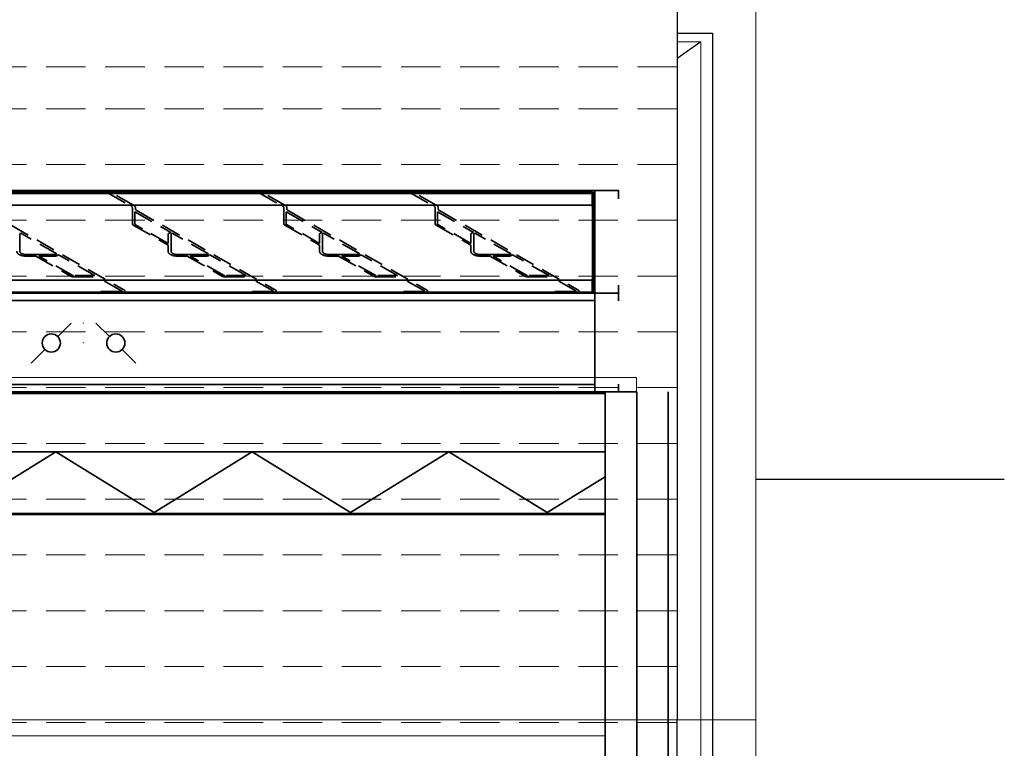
# Model space of a CAD drawing. Header units: millimetres. Extents: x 42175 to 97175, y 10092 to 468192.
# Tile 111 of 235: x 62626 to 63875, y 25956 to 26879. Entities that reach past the tile are written whole.
import ezdxf

# ---------------------------------------------------------------- set-up
doc = ezdxf.new("R2010")
doc.units = ezdxf.units.MM
doc.header["$XCLIPFRAME"] = 2
for name, pattern in [('DASHED', [0.75, 0.5, -0.25]), ('Dashed2cust', [50, 25, -25]), ('HIDDEN', [0.375, 0.25, -0.125])]:
    doc.linetypes.add(name, pattern=pattern)
for name, color, linetype in [('10_ALL_FEATURES', 8, 'Continuous'), ('czarna_kolka', 8, 'Continuous'), ('DEFAULT_2', 8, 'Continuous'), ('FLUID-Wy2', 8, 'Continuous'), ('FLUID-Wy2-150-ARRGR', 8, 'Continuous'), ('FLUID-Wy2-INS', 8, 'Continuous'), ('kontury', 8, 'Continuous')]:
    doc.layers.add(name, color=color, linetype=linetype)
picture_1 = doc.add_image_def('image1.bmp', size_in_pixel=(951, 911))

msp = doc.modelspace()

# ---------------------------------------------------------------- linework, layer by layer
at = {"color": 8, "linetype": 'Continuous', "lineweight": 35, "ltscale": 100}
for p, q in [((61567.6, 26660.8), (63352.9, 26660.8)), ((61567.6, 26660.8), (63352.9, 26660.8)), ((61568.4, 26659.2), (63352.1, 26659.2)), ((61568.4, 26659.2), (63352.1, 26659.2)), ((62734.3, 26660.8), (62725.6, 26660.8)), ((62734.3, 26660.8), (62725.6, 26660.8)), ((62742, 26660.8), (62741.3, 26661.2)), ((62742, 26660.8), (62741.3, 26661.2)), ((62742, 26660.8), (62741.3, 26661.2)), ((62742, 26660.8), (62741.3, 26661.2)), ((62926.2, 26660.8), (62917.6, 26660.8)), ((62926.2, 26660.8), (62917.6, 26660.8)), ((62934, 26660.8), (62933.2, 26661.2)), ((62934, 26660.8), (62933.2, 26661.2)), ((62934, 26660.8), (62933.2, 26661.2)), ((62934, 26660.8), (62933.2, 26661.2)), ((63118.2, 26660.8), (63109.5, 26660.8)), ((63118.2, 26660.8), (63109.5, 26660.8)), ((63125.9, 26660.8), (63125.2, 26661.2)), ((63125.9, 26660.8), (63125.2, 26661.2)), ((63125.9, 26660.8), (63125.2, 26661.2)), ((63125.9, 26660.8), (63125.2, 26661.2)), ((63352.1, 26660.8), (63352.1, 26644.4)), ((63352.1, 26660.8), (63352.1, 26644.4)), ((63352.9, 26659.7), (63352.1, 26659.7)), ((63352.9, 26659.7), (63352.1, 26659.7)), ((63352.9, 26660.8), (63352.9, 26659.7)), ((63352.9, 26660.8), (63352.9, 26659.7)), ((63353.8, 26659.2), (63353.8, 26644.4)), ((63353.8, 26659.2), (63353.8, 26644.4)), ((63355.8, 26658.8), (63353.8, 26658.8)), ((63355.8, 26658.8), (63353.8, 26658.8)), ((63355.8, 26534.3), (63355.8, 26659.2)), ((63355.8, 26534.3), (63355.8, 26659.2)), ((61568.4, 26644.4), (63352.1, 26644.4)), ((61568.4, 26644.4), (63352.1, 26644.4)), ((63352.1, 26644.4), (63352.1, 26642.8)), ((63352.1, 26644.4), (63352.1, 26642.8)), ((63355.8, 26642.8), (63352.1, 26642.8)), ((63355.8, 26642.8), (63352.1, 26642.8)), ((63352.9, 26624.4), (63352.9, 26642.8)), ((63352.9, 26624.4), (63352.9, 26642.8)), ((63355.8, 26644.4), (63353.8, 26644.4)), ((63355.8, 26644.4), (63353.8, 26644.4)), ((63353.8, 26642.8), (63353.8, 26550.7)), ((63353.8, 26642.8), (63353.8, 26550.7)), ((63352.9, 26573.2), (63352.9, 26620.6)), ((63352.9, 26573.2), (63352.9, 26620.6)), ((62668.3, 26581.9), (62636.2, 26581.9)), ((62668.3, 26581.9), (62636.2, 26581.9)), ((62860.3, 26581.9), (62828.1, 26581.9)), ((62860.3, 26581.9), (62828.1, 26581.9)), ((63052.2, 26581.9), (63020.1, 26581.9)), ((63052.2, 26581.9), (63020.1, 26581.9)), ((63244.2, 26581.9), (63212, 26581.9)), ((63244.2, 26581.9), (63212, 26581.9)), ((63352.9, 26550.7), (63352.9, 26569.4)), ((63352.9, 26550.7), (63352.9, 26569.4)), ((61568.4, 26549.2), (63352.1, 26549.2)), ((61568.4, 26549.2), (63352.1, 26549.2)), ((63355.8, 26550.7), (63352.1, 26550.7)), ((63352.1, 26549.2), (63352.1, 26550.7)), ((63355.8, 26550.7), (63352.1, 26550.7)), ((63352.1, 26549.2), (63352.1, 26550.7)), ((63352.1, 26549.2), (63352.1, 26532.9)), ((63352.1, 26549.2), (63352.1, 26532.9)), ((63355.8, 26549.2), (63353.8, 26549.2)), ((63353.8, 26549.2), (63353.8, 26534.3)), ((63355.8, 26549.2), (63353.8, 26549.2)), ((63353.8, 26549.2), (63353.8, 26534.3)), ((61568.4, 26534.3), (63352.1, 26534.3)), ((61568.4, 26534.3), (63352.1, 26534.3)), ((63352.9, 26533.8), (63352.1, 26533.8)), ((63352.9, 26533.8), (63352.1, 26533.8)), ((63352.9, 26532.8), (63352.9, 26533.8)), ((63352.9, 26532.8), (63352.9, 26533.8)), ((63355.8, 26534.8), (63353.8, 26534.8)), ((63355.8, 26534.8), (63353.8, 26534.8)), ((61564.8, 26523.4), (63355.8, 26523.4)), ((61564.8, 26523.4), (63355.8, 26523.4)), ((63330.8, 26532.8), (63305.8, 26532.8)), ((63330.8, 26532.8), (63305.8, 26532.8)), ((63355.8, 26532.8), (63355.8, 26407.8)), ((63355.8, 26532.8), (63355.8, 26407.8)), ((61564.8, 26417.2), (63355.8, 26417.2)), ((61564.8, 26417.2), (63355.8, 26417.2)), ((61551.8, 26407.8), (63368.8, 26407.8)), ((61551.8, 26407.8), (63368.8, 26407.8)), ((61551.8, 26405.8), (63368.8, 26405.8)), ((61551.8, 26405.8), (63368.8, 26405.8)), ((63355.8, 26407.8), (63355.8, 26405.8)), ((63355.8, 26407.8), (63355.8, 26405.8)), ((63368.8, 26407.8), (63408.8, 26407.8)), ((63368.8, 26407.8), (63408.8, 26407.8)), ((63368.8, 26405.8), (63368.8, 25326.8)), ((63368.8, 26405.8), (63368.8, 25330.8)), ((63408.8, 26407.8), (63408.8, 25328.8)), ((63408.8, 26407.8), (63408.8, 25328.8))]:
    msp.add_line(p, q, dxfattribs=at)
at = {"color": 8, "linetype": 'Dashed2cust', "lineweight": 35, "ltscale": 100}
for q in [(63448.8, 24439.8), (63448.8, 25328.8)]:
    msp.add_line((63448.8, 26407.8), q, dxfattribs=at)
at = {"color": 8, "linetype": 'Continuous', "lineweight": 35, "ltscale": 100, "flags": 128}
for points in [[(61534.8, 26652.6), (61534.8, 26662.8), (63385.8, 26662.8), (63385.8, 26652.6)], [(61534.8, 26652.6), (61534.8, 26662.8), (63385.8, 26662.8), (63385.8, 26652.6)], [(61534.8, 26543), (61534.8, 26532.8), (63385.8, 26532.8), (63385.8, 26543)], [(61534.8, 26543), (61534.8, 26532.8), (63385.8, 26532.8), (63385.8, 26543)], [(61534.8, 26523), (61534.8, 26532.8), (63385.8, 26532.8), (63385.8, 26523)], [(61534.8, 26523), (61534.8, 26532.8), (63385.8, 26532.8), (63385.8, 26523)], [(61534.8, 26417.6), (61534.8, 26407.8), (63385.8, 26407.8), (63385.8, 26417.6)], [(61534.8, 26417.6), (61534.8, 26407.8), (63385.8, 26407.8), (63385.8, 26417.6)]]:
    msp.add_lwpolyline(points, dxfattribs=at)
for points in [[(61564.8, 26662.8), (61564.8, 26532.8), (63355.8, 26532.8), (63355.8, 26662.8)], [(61564.8, 26662.8), (61564.8, 26532.8), (63355.8, 26532.8), (63355.8, 26662.8)], [(61511.8, 26407.8), (63368.8, 26407.8), (63368.8, 24439.8), (61511.8, 24439.8)]]:
    msp.add_lwpolyline(points, close=True, dxfattribs=at)
at = {"color": 8, "linetype": 'Continuous', "lineweight": 35, "ltscale": 100}
for centre, radius in [((62707.2, 26495.1), 0.0277), ((62707.2, 26495.1), 0.0277), ((62707.2, 26470.1), 0.00994), ((62707.2, 26470.1), 0.00994)]:
    msp.add_circle(centre, radius, dxfattribs=at)
for centre, major_axis, start_param, end_param in [((62734.3, 26657.7), (9.6, 0), 0.750492, 1.570796), ((62734.3, 26657.7), (9.6, 0), 0.750492, 1.570796), ((62734.3, 26657.7), (9.6, 0), 0.750492, 1.570796), ((62734.3, 26657.7), (9.6, 0), 0.750492, 1.570796), ((62926.2, 26657.7), (9.6, 0), 0.750492, 1.570796), ((62926.2, 26657.7), (9.6, 0), 0.750492, 1.570796), ((62926.2, 26657.7), (9.6, 0), 0.750492, 1.570796), ((62926.2, 26657.7), (9.6, 0), 0.750492, 1.570796), ((63118.2, 26657.7), (9.6, 0), 0.750492, 1.570796), ((63118.2, 26657.7), (9.6, 0), 0.750492, 1.570796), ((63118.2, 26657.7), (9.6, 0), 0.750492, 1.570796), ((63118.2, 26657.7), (9.6, 0), 0.750492, 1.570796), ((63352.9, 26659.2), (2.88, 0), 0, 1.570796), ((63352.9, 26659.2), (2.88, 0), 0, 1.570796), ((63352.9, 26659.2), (0.96, 0), 0, 1.570796), ((63352.9, 26659.2), (0.96, 0), 0, 1.570796), ((63352.9, 26534.3), (0.96, 0), 4.712389, 6.283185), ((63352.9, 26534.3), (0.96, 0), 4.712389, 6.283185), ((63352.9, 26534.3), (2.88, 0), 4.871666, 6.283185), ((63352.9, 26534.3), (2.88, 0), 4.871666, 6.283185)]:
    msp.add_ellipse(centre, major_axis=major_axis, ratio=0.533244, start_param=start_param, end_param=end_param, dxfattribs=at)
at = {"layer": '10_ALL_FEATURES', "color": 8, "linetype": 'Continuous', "lineweight": 35, "ltscale": 100}
for p, q in [((62724.7, 26662.3), (62724.7, 26661.3)), ((62724.7, 26662.3), (62724.7, 26661.3)), ((62724.7, 26662.3), (62724.7, 26661.3)), ((62724.7, 26662.3), (62724.7, 26661.3)), ((62734.3, 26662.8), (62725.6, 26662.8)), ((62734.3, 26662.8), (62725.6, 26662.8)), ((62734.3, 26662.8), (62725.6, 26662.8)), ((62734.3, 26662.8), (62725.6, 26662.8)), ((62916.6, 26662.3), (62916.6, 26661.3)), ((62916.6, 26662.3), (62916.6, 26661.3)), ((62916.6, 26662.3), (62916.6, 26661.3)), ((62916.6, 26662.3), (62916.6, 26661.3)), ((62926.2, 26662.8), (62917.6, 26662.8)), ((62926.2, 26662.8), (62917.6, 26662.8)), ((62926.2, 26662.8), (62917.6, 26662.8)), ((62926.2, 26662.8), (62917.6, 26662.8)), ((63108.6, 26662.3), (63108.6, 26661.3)), ((63108.6, 26662.3), (63108.6, 26661.3)), ((63108.6, 26662.3), (63108.6, 26661.3)), ((63108.6, 26662.3), (63108.6, 26661.3)), ((63118.2, 26662.8), (63109.5, 26662.8)), ((63118.2, 26662.8), (63109.5, 26662.8)), ((63118.2, 26662.8), (63109.5, 26662.8)), ((63118.2, 26662.8), (63109.5, 26662.8))]:
    msp.add_line(p, q, dxfattribs=at)
at = {"layer": '10_ALL_FEATURES', "color": 8, "linetype": 'HIDDEN', "lineweight": 35, "ltscale": 100}
for p, q in [((62725.6, 26660.8), (62734.3, 26660.8)), ((62725.6, 26660.8), (62734.3, 26660.8)), ((62917.6, 26660.8), (62926.2, 26660.8)), ((62917.6, 26660.8), (62926.2, 26660.8)), ((63109.5, 26660.8), (63118.2, 26660.8)), ((63109.5, 26660.8), (63118.2, 26660.8)), ((62729, 26534.3), (62729, 26533.3)), ((62729, 26534.3), (62729, 26533.3)), ((62729, 26534.3), (62729, 26533.3)), ((62729, 26534.3), (62729, 26533.3)), ((62754.9, 26534.8), (62729.9, 26534.8)), ((62754.9, 26534.8), (62729.9, 26534.8)), ((62754.9, 26534.8), (62729.9, 26534.8)), ((62754.9, 26534.8), (62729.9, 26534.8)), ((62920.9, 26534.3), (62920.9, 26533.3)), ((62920.9, 26534.3), (62920.9, 26533.3)), ((62920.9, 26534.3), (62920.9, 26533.3)), ((62920.9, 26534.3), (62920.9, 26533.3)), ((62946.9, 26534.8), (62921.9, 26534.8)), ((62946.9, 26534.8), (62921.9, 26534.8)), ((62946.9, 26534.8), (62921.9, 26534.8)), ((62946.9, 26534.8), (62921.9, 26534.8)), ((63112.9, 26534.3), (63112.9, 26533.3)), ((63112.9, 26534.3), (63112.9, 26533.3)), ((63112.9, 26534.3), (63112.9, 26533.3)), ((63112.9, 26534.3), (63112.9, 26533.3)), ((63138.8, 26534.8), (63113.9, 26534.8)), ((63138.8, 26534.8), (63113.9, 26534.8)), ((63138.8, 26534.8), (63113.9, 26534.8)), ((63138.8, 26534.8), (63113.9, 26534.8)), ((63304.9, 26534.3), (63304.9, 26533.3)), ((63304.9, 26534.3), (63304.9, 26533.3)), ((63304.9, 26534.3), (63304.9, 26533.3)), ((63304.9, 26534.3), (63304.9, 26533.3)), ((63330.8, 26534.8), (63305.8, 26534.8)), ((63330.8, 26534.8), (63305.8, 26534.8)), ((63330.8, 26534.8), (63305.8, 26534.8)), ((63330.8, 26534.8), (63305.8, 26534.8)), ((63305.8, 26532.8), (63330.8, 26532.8)), ((63305.8, 26532.8), (63330.8, 26532.8))]:
    msp.add_line(p, q, dxfattribs=at)
at = {"layer": '10_ALL_FEATURES', "color": 8, "linetype": 'Continuous', "lineweight": 35, "ltscale": 100}
for centre, start_param, end_param in [((62725.6, 26662.3), 1.570796, 3.141593), ((62725.6, 26662.3), 1.570796, 3.141593), ((62725.6, 26662.3), 1.570796, 3.141593), ((62725.6, 26662.3), 1.570796, 3.141593), ((62725.6, 26661.3), 3.141593, 4.712389), ((62725.6, 26661.3), 3.141593, 4.712389), ((62725.6, 26661.3), 3.141593, 4.712389), ((62725.6, 26661.3), 3.141593, 4.712389), ((62917.6, 26662.3), 1.570796, 3.141593), ((62917.6, 26662.3), 1.570796, 3.141593), ((62917.6, 26662.3), 1.570796, 3.141593), ((62917.6, 26662.3), 1.570796, 3.141593), ((62917.6, 26661.3), 3.141593, 4.712389), ((62917.6, 26661.3), 3.141593, 4.712389), ((62917.6, 26661.3), 3.141593, 4.712389), ((62917.6, 26661.3), 3.141593, 4.712389), ((63109.5, 26662.3), 1.570796, 3.141593), ((63109.5, 26662.3), 1.570796, 3.141593), ((63109.5, 26662.3), 1.570796, 3.141593), ((63109.5, 26662.3), 1.570796, 3.141593), ((63109.5, 26661.3), 3.141593, 4.712389), ((63109.5, 26661.3), 3.141593, 4.712389), ((63109.5, 26661.3), 3.141593, 4.712389), ((63109.5, 26661.3), 3.141593, 4.712389)]:
    msp.add_ellipse(centre, major_axis=(0.96, 0), ratio=0.533244, start_param=start_param, end_param=end_param, dxfattribs=at)
at = {"layer": '10_ALL_FEATURES', "color": 8, "linetype": 'HIDDEN', "lineweight": 35, "ltscale": 100}
for centre, major_axis, start_param, end_param in [((62634.1, 26586), (11.5, 0), 3.141593, 4.712389), ((62634.1, 26586), (11.5, 0), 3.141593, 4.712389), ((62826, 26586), (11.5, 0), 3.141593, 4.712389), ((62826, 26586), (11.5, 0), 3.141593, 4.712389), ((63018, 26586), (11.5, 0), 3.141593, 4.712389), ((63018, 26586), (11.5, 0), 3.141593, 4.712389), ((63209.9, 26586), (11.5, 0), 3.141593, 4.712389), ((63209.9, 26586), (11.5, 0), 3.141593, 4.712389), ((62729.9, 26534.3), (0.96, 0), 1.570796, 3.141593), ((62729.9, 26534.3), (0.96, 0), 1.570796, 3.141593), ((62729.9, 26534.3), (0.96, 0), 1.570796, 3.141593), ((62729.9, 26534.3), (0.96, 0), 1.570796, 3.141593), ((62921.9, 26534.3), (0.96, 0), 1.570796, 3.141593), ((62921.9, 26534.3), (0.96, 0), 1.570796, 3.141593), ((62921.9, 26534.3), (0.96, 0), 1.570796, 3.141593), ((62921.9, 26534.3), (0.96, 0), 1.570796, 3.141593), ((63113.9, 26534.3), (0.96, 0), 1.570796, 3.141593), ((63113.9, 26534.3), (0.96, 0), 1.570796, 3.141593), ((63113.9, 26534.3), (0.96, 0), 1.570796, 3.141593), ((63113.9, 26534.3), (0.96, 0), 1.570796, 3.141593), ((63305.8, 26534.3), (0.96, 0), 1.570796, 3.141593), ((63305.8, 26534.3), (0.96, 0), 1.570796, 3.141593), ((63305.8, 26534.3), (0.96, 0), 1.570796, 3.141593), ((63305.8, 26534.3), (0.96, 0), 1.570796, 3.141593), ((62729.9, 26533.3), (0.96, 0), 3.141593, 4.712389), ((62729.9, 26533.3), (0.96, 0), 3.141593, 4.712389), ((62729.9, 26533.3), (0.96, 0), 3.141593, 4.712389), ((62729.9, 26533.3), (0.96, 0), 3.141593, 4.712389), ((62921.9, 26533.3), (0.96, 0), 3.141593, 4.712389), ((62921.9, 26533.3), (0.96, 0), 3.141593, 4.712389), ((62921.9, 26533.3), (0.96, 0), 3.141593, 4.712389), ((62921.9, 26533.3), (0.96, 0), 3.141593, 4.712389), ((63113.9, 26533.3), (0.96, 0), 3.141593, 4.712389), ((63113.9, 26533.3), (0.96, 0), 3.141593, 4.712389), ((63113.9, 26533.3), (0.96, 0), 3.141593, 4.712389), ((63113.9, 26533.3), (0.96, 0), 3.141593, 4.712389), ((63305.8, 26533.3), (0.96, 0), 3.141593, 4.712389), ((63305.8, 26533.3), (0.96, 0), 3.141593, 4.712389), ((63305.8, 26533.3), (0.96, 0), 3.141593, 4.712389), ((63305.8, 26533.3), (0.96, 0), 3.141593, 4.712389)]:
    msp.add_ellipse(centre, major_axis=major_axis, ratio=0.533244, start_param=start_param, end_param=end_param, dxfattribs=at)
at = {"layer": 'czarna_kolka', "color": 8, "linetype": 'Continuous', "lineweight": 35, "ltscale": 100}
for p, q in [((62674.5, 26477.8), (62691.8, 26495)), ((62674.5, 26477.8), (62691.8, 26495)), ((62722.8, 26495), (62740.1, 26477.8)), ((62722.8, 26495), (62740.1, 26477.8)), ((62641, 26444.3), (62658.3, 26461.5)), ((62641, 26444.3), (62658.3, 26461.5)), ((62756.3, 26461.5), (62773.6, 26444.3)), ((62756.3, 26461.5), (62773.6, 26444.3))]:
    msp.add_line(p, q, dxfattribs=at)
for centre in [(62666.4, 26469.7), (62666.4, 26469.7), (62748.2, 26469.7), (62748.2, 26469.7)]:
    msp.add_circle(centre, 11.5, dxfattribs=at)
at = {"layer": 'DEFAULT_2', "color": 8, "linetype": 'HIDDEN', "lineweight": 35, "ltscale": 100}
for p, q in [((61568.4, 26659.7), (63352.1, 26659.7)), ((61568.4, 26659.7), (63352.1, 26659.7)), ((62706.9, 26659.7), (62706.9, 26660.8)), ((62706.9, 26659.7), (62706.9, 26660.8)), ((62731.9, 26660.8), (62731.9, 26659.7)), ((62731.9, 26660.8), (62731.9, 26659.7)), ((62738.5, 26659.8), (62767.8, 26643)), ((62738.5, 26659.8), (62767.8, 26643)), ((62770.6, 26644.4), (62742, 26660.8)), ((62770.6, 26644.4), (62742, 26660.8)), ((62930.4, 26659.8), (62959.8, 26643)), ((62930.4, 26659.8), (62959.8, 26643)), ((62962.6, 26644.4), (62934, 26660.8)), ((62962.6, 26644.4), (62934, 26660.8)), ((63122.4, 26659.8), (63151.8, 26643)), ((63122.4, 26659.8), (63151.8, 26643)), ((63154.6, 26644.4), (63125.9, 26660.8)), ((63154.6, 26644.4), (63125.9, 26660.8)), ((63225.2, 26659.7), (63225.2, 26660.8)), ((63225.2, 26659.7), (63225.2, 26660.8)), ((63250.2, 26660.8), (63250.2, 26659.7)), ((63250.2, 26660.8), (63250.2, 26659.7)), ((62582.8, 26637.5), (62758.4, 26537.1)), ((62582.8, 26637.5), (62758.4, 26537.1)), ((62769.4, 26620.4), (62769.4, 26640.9)), ((62769.4, 26620.4), (62769.4, 26640.9)), ((62772.3, 26620.4), (62772.3, 26636)), ((62772.3, 26636), (62817.8, 26609.9)), ((62772.3, 26620.4), (62772.3, 26636)), ((62772.3, 26636), (62817.8, 26609.9)), ((62773.2, 26639.6), (62773.2, 26640.9)), ((62773.2, 26639.6), (62773.2, 26640.9)), ((62774.8, 26637.5), (62950.4, 26537.1)), ((62774.8, 26637.5), (62950.4, 26537.1)), ((62961.3, 26620.4), (62961.3, 26640.9)), ((62961.3, 26620.4), (62961.3, 26640.9)), ((62964.2, 26620.4), (62964.2, 26636)), ((62964.2, 26636), (63009.7, 26609.9)), ((62964.2, 26620.4), (62964.2, 26636)), ((62964.2, 26636), (63009.7, 26609.9)), ((62965.2, 26639.6), (62965.2, 26640.9)), ((62965.2, 26639.6), (62965.2, 26640.9)), ((62966.7, 26637.5), (63142.3, 26537.1)), ((62966.7, 26637.5), (63142.3, 26537.1)), ((63153.3, 26620.4), (63153.3, 26640.9)), ((63153.3, 26620.4), (63153.3, 26640.9)), ((63156.2, 26620.4), (63156.2, 26636)), ((63156.2, 26636), (63201.7, 26609.9)), ((63156.2, 26620.4), (63156.2, 26636)), ((63156.2, 26636), (63201.7, 26609.9)), ((63157.1, 26639.6), (63157.1, 26640.9)), ((63157.1, 26639.6), (63157.1, 26640.9)), ((63158.7, 26637.5), (63334.3, 26537.1)), ((63158.7, 26637.5), (63334.3, 26537.1)), ((63352.9, 26620.6), (63352.9, 26624.4)), ((63352.9, 26620.6), (63352.9, 26624.4)), ((62627.8, 26608.8), (62626.7, 26608.3)), ((62627.8, 26608.8), (62626.7, 26608.3)), ((62673.6, 26582.6), (62627.8, 26608.8)), ((62673.6, 26582.6), (62627.8, 26608.8)), ((62770.4, 26619), (62814.5, 26593.8)), ((62770.4, 26619), (62814.5, 26593.8)), ((62814.5, 26596), (62772.5, 26620)), ((62814.5, 26596), (62772.5, 26620)), ((62817.8, 26609.9), (62815.7, 26608.9)), ((62817.8, 26609.9), (62815.7, 26608.9)), ((62819.7, 26608.8), (62818.6, 26608.3)), ((62819.7, 26608.8), (62818.6, 26608.3)), ((62865.6, 26582.6), (62819.7, 26608.8)), ((62865.6, 26582.6), (62819.7, 26608.8)), ((62962.4, 26619), (63006.5, 26593.8)), ((62962.4, 26619), (63006.5, 26593.8)), ((63006.5, 26596), (62964.5, 26620)), ((63006.5, 26596), (62964.5, 26620)), ((63009.7, 26609.9), (63007.7, 26608.9)), ((63009.7, 26609.9), (63007.7, 26608.9)), ((63011.7, 26608.8), (63010.6, 26608.3)), ((63011.7, 26608.8), (63010.6, 26608.3)), ((63057.5, 26582.6), (63011.7, 26608.8)), ((63057.5, 26582.6), (63011.7, 26608.8)), ((63154.3, 26619), (63198.4, 26593.8)), ((63154.3, 26619), (63198.4, 26593.8)), ((63198.4, 26596), (63156.4, 26620)), ((63198.4, 26596), (63156.4, 26620)), ((63201.7, 26609.9), (63199.6, 26608.9)), ((63201.7, 26609.9), (63199.6, 26608.9)), ((63203.7, 26608.8), (63202.6, 26608.3)), ((63203.7, 26608.8), (63202.6, 26608.3)), ((63249.5, 26582.6), (63203.7, 26608.8)), ((63249.5, 26582.6), (63203.7, 26608.8)), ((62626.4, 26607.9), (62626.4, 26586)), ((62626.4, 26607.9), (62626.4, 26586)), ((62814.5, 26607.4), (62814.5, 26596)), ((62814.5, 26607.4), (62814.5, 26596)), ((62818.3, 26607.9), (62818.3, 26586)), ((62818.3, 26607.9), (62818.3, 26586)), ((63006.5, 26607.4), (63006.5, 26596)), ((63006.5, 26607.4), (63006.5, 26596)), ((63010.3, 26607.9), (63010.3, 26586)), ((63010.3, 26607.9), (63010.3, 26586)), ((63198.4, 26607.4), (63198.4, 26596)), ((63198.4, 26607.4), (63198.4, 26596)), ((63202.3, 26607.9), (63202.3, 26586)), ((63202.3, 26607.9), (63202.3, 26586)), ((62814.5, 26593.8), (62814.5, 26586)), ((62814.5, 26593.8), (62814.5, 26586)), ((63006.5, 26593.8), (63006.5, 26586)), ((63006.5, 26593.8), (63006.5, 26586)), ((63198.4, 26593.8), (63198.4, 26586)), ((63198.4, 26593.8), (63198.4, 26586)), ((62634.1, 26581.9), (62636.2, 26581.9)), ((62634.1, 26581.9), (62636.2, 26581.9)), ((62634.1, 26579.9), (62646.8, 26579.9)), ((62634.1, 26579.9), (62646.8, 26579.9)), ((62646.8, 26579.9), (62691.7, 26554.2)), ((62646.8, 26579.9), (62691.7, 26554.2)), ((62650.8, 26579.9), (62670.9, 26579.9)), ((62693.9, 26555.3), (62650.8, 26579.9)), ((62650.8, 26579.9), (62670.9, 26579.9)), ((62693.9, 26555.3), (62650.8, 26579.9)), ((62668.3, 26581.9), (62671.9, 26581.9)), ((62668.3, 26581.9), (62671.9, 26581.9)), ((62672.5, 26582.1), (62673.6, 26582.6)), ((62672.5, 26582.1), (62673.6, 26582.6)), ((62673.5, 26580.4), (62675.6, 26581.5)), ((62673.5, 26580.4), (62675.6, 26581.5)), ((62721.7, 26555.1), (62675.6, 26581.5)), ((62721.7, 26555.1), (62675.6, 26581.5)), ((62826, 26581.9), (62828.1, 26581.9)), ((62826, 26581.9), (62828.1, 26581.9)), ((62826, 26579.9), (62838.8, 26579.9)), ((62826, 26579.9), (62838.8, 26579.9)), ((62838.8, 26579.9), (62883.7, 26554.2)), ((62838.8, 26579.9), (62883.7, 26554.2)), ((62842.7, 26579.9), (62862.8, 26579.9)), ((62885.8, 26555.3), (62842.7, 26579.9)), ((62842.7, 26579.9), (62862.8, 26579.9)), ((62885.8, 26555.3), (62842.7, 26579.9)), ((62860.3, 26581.9), (62863.8, 26581.9)), ((62860.3, 26581.9), (62863.8, 26581.9)), ((62864.5, 26582.1), (62865.6, 26582.6)), ((62864.5, 26582.1), (62865.6, 26582.6)), ((62865.4, 26580.4), (62867.5, 26581.5)), ((62865.4, 26580.4), (62867.5, 26581.5)), ((62913.7, 26555.1), (62867.5, 26581.5)), ((62913.7, 26555.1), (62867.5, 26581.5)), ((63018, 26581.9), (63020.1, 26581.9)), ((63018, 26581.9), (63020.1, 26581.9)), ((63018, 26579.9), (63030.8, 26579.9)), ((63018, 26579.9), (63030.8, 26579.9)), ((63030.8, 26579.9), (63075.7, 26554.2)), ((63030.8, 26579.9), (63075.7, 26554.2)), ((63034.7, 26579.9), (63054.8, 26579.9)), ((63077.8, 26555.3), (63034.7, 26579.9)), ((63034.7, 26579.9), (63054.8, 26579.9)), ((63077.8, 26555.3), (63034.7, 26579.9)), ((63052.2, 26581.9), (63055.8, 26581.9)), ((63052.2, 26581.9), (63055.8, 26581.9)), ((63056.5, 26582.1), (63057.5, 26582.6)), ((63056.5, 26582.1), (63057.5, 26582.6)), ((63057.4, 26580.4), (63059.5, 26581.5)), ((63057.4, 26580.4), (63059.5, 26581.5)), ((63105.6, 26555.1), (63059.5, 26581.5)), ((63105.6, 26555.1), (63059.5, 26581.5)), ((63209.9, 26581.9), (63212, 26581.9)), ((63209.9, 26581.9), (63212, 26581.9)), ((63209.9, 26579.9), (63222.7, 26579.9)), ((63209.9, 26579.9), (63222.7, 26579.9)), ((63222.7, 26579.9), (63267.6, 26554.2)), ((63222.7, 26579.9), (63267.6, 26554.2)), ((63226.7, 26579.9), (63246.7, 26579.9)), ((63269.7, 26555.3), (63226.7, 26579.9)), ((63226.7, 26579.9), (63246.7, 26579.9)), ((63269.7, 26555.3), (63226.7, 26579.9)), ((63244.2, 26581.9), (63247.8, 26581.9)), ((63244.2, 26581.9), (63247.8, 26581.9)), ((63248.4, 26582.1), (63249.5, 26582.6)), ((63248.4, 26582.1), (63249.5, 26582.6)), ((63249.4, 26580.4), (63251.4, 26581.5)), ((63249.4, 26580.4), (63251.4, 26581.5)), ((63297.6, 26555.1), (63251.4, 26581.5)), ((63297.6, 26555.1), (63251.4, 26581.5)), ((63352.9, 26569.4), (63352.9, 26573.2)), ((63352.9, 26569.4), (63352.9, 26573.2)), ((62721.7, 26555.1), (62694.6, 26555.1)), ((62721.7, 26555.1), (62694.6, 26555.1)), ((62694.6, 26553.6), (62724.4, 26553.6)), ((62694.6, 26553.6), (62724.4, 26553.6)), ((62755.6, 26535.7), (62724.4, 26553.6)), ((62755.6, 26535.7), (62724.4, 26553.6)), ((62913.7, 26555.1), (62886.5, 26555.1)), ((62913.7, 26555.1), (62886.5, 26555.1)), ((62886.5, 26553.6), (62916.3, 26553.6)), ((62886.5, 26553.6), (62916.3, 26553.6)), ((62947.6, 26535.7), (62916.3, 26553.6)), ((62947.6, 26535.7), (62916.3, 26553.6)), ((63105.6, 26555.1), (63078.5, 26555.1)), ((63105.6, 26555.1), (63078.5, 26555.1)), ((63078.5, 26553.6), (63108.3, 26553.6)), ((63078.5, 26553.6), (63108.3, 26553.6)), ((63139.5, 26535.7), (63108.3, 26553.6)), ((63139.5, 26535.7), (63108.3, 26553.6)), ((63297.6, 26555.1), (63270.4, 26555.1)), ((63297.6, 26555.1), (63270.4, 26555.1)), ((63270.4, 26553.6), (63300.3, 26553.6)), ((63270.4, 26553.6), (63300.3, 26553.6)), ((63331.5, 26535.7), (63300.3, 26553.6)), ((63331.5, 26535.7), (63300.3, 26553.6)), ((61568.4, 26533.8), (63352.1, 26533.8)), ((61568.4, 26533.8), (63352.1, 26533.8)), ((62690.6, 26532.8), (62690.6, 26533.8)), ((62690.6, 26532.8), (62690.6, 26533.8)), ((62702.1, 26532.8), (62702.1, 26533.8)), ((62702.1, 26532.8), (62702.1, 26533.8)), ((63208.9, 26532.8), (63208.9, 26533.8)), ((63208.9, 26532.8), (63208.9, 26533.8)), ((63220.4, 26532.8), (63220.4, 26533.8)), ((63220.4, 26532.8), (63220.4, 26533.8)), ((63352.1, 26532.9), (63352.1, 26532.8)), ((63352.1, 26532.9), (63352.1, 26532.8))]:
    msp.add_line(p, q, dxfattribs=at)
for centre, major_axis, start_param, end_param in [((62734.3, 26657.7), (5.76, 0), 0.750492, 1.570796), ((62734.3, 26657.7), (5.76, 0), 0.750492, 1.570796), ((62734.3, 26657.7), (5.76, 0), 0.750492, 1.570796), ((62734.3, 26657.7), (5.76, 0), 0.750492, 1.570796), ((62926.2, 26657.7), (5.76, 0), 0.750492, 1.570796), ((62926.2, 26657.7), (5.76, 0), 0.750492, 1.570796), ((62926.2, 26657.7), (5.76, 0), 0.750492, 1.570796), ((62926.2, 26657.7), (5.76, 0), 0.750492, 1.570796), ((63118.2, 26657.7), (5.76, 0), 0.750492, 1.570796), ((63118.2, 26657.7), (5.76, 0), 0.750492, 1.570796), ((63118.2, 26657.7), (5.76, 0), 0.750492, 1.570796), ((63118.2, 26657.7), (5.76, 0), 0.750492, 1.570796), ((62763.6, 26640.9), (5.76, 0), 0, 0.750492), ((62763.6, 26640.9), (5.76, 0), 0, 0.750492), ((62763.6, 26640.9), (9.6, 0), 0, 0.750492), ((62763.6, 26640.9), (9.6, 0), 0, 0.750492), ((62779, 26639.6), (5.76, 0), 3.141593, 3.892084), ((62779, 26639.6), (5.76, 0), 3.141593, 3.892084), ((62955.6, 26640.9), (5.76, 0), 0, 0.750492), ((62955.6, 26640.9), (5.76, 0), 0, 0.750492), ((62955.6, 26640.9), (9.6, 0), 0, 0.750492), ((62955.6, 26640.9), (9.6, 0), 0, 0.750492), ((62970.9, 26639.6), (5.76, 0), 3.141593, 3.892084), ((62970.9, 26639.6), (5.76, 0), 3.141593, 3.892084), ((63147.5, 26640.9), (5.76, 0), 0, 0.750492), ((63147.5, 26640.9), (5.76, 0), 0, 0.750492), ((63147.5, 26640.9), (9.6, 0), 0, 0.750492), ((63147.5, 26640.9), (9.6, 0), 0, 0.750492), ((63162.9, 26639.6), (5.76, 0), 3.141593, 3.892084), ((63162.9, 26639.6), (5.76, 0), 3.141593, 3.892084), ((62773.2, 26620.4), (3.84, 0), 3.141593, 3.892084), ((62773.2, 26620.4), (3.84, 0), 3.141593, 3.892084), ((62773.2, 26620.4), (0.96, 0), 3.141593, 3.892084), ((62773.2, 26620.4), (0.96, 0), 3.141593, 3.892084), ((62818.3, 26607.4), (3.84, 0), 2.321288, 3.141593), ((62818.3, 26607.4), (3.84, 0), 2.321288, 3.141593), ((62965.2, 26620.4), (3.84, 0), 3.141593, 3.892084), ((62965.2, 26620.4), (3.84, 0), 3.141593, 3.892084), ((62965.2, 26620.4), (0.96, 0), 3.141593, 3.892084), ((62965.2, 26620.4), (0.96, 0), 3.141593, 3.892084), ((63010.3, 26607.4), (3.84, 0), 2.321288, 3.141593), ((63010.3, 26607.4), (3.84, 0), 2.321288, 3.141593), ((63157.1, 26620.4), (3.84, 0), 3.141593, 3.892084), ((63157.1, 26620.4), (3.84, 0), 3.141593, 3.892084), ((63157.1, 26620.4), (0.96, 0), 3.141593, 3.892084), ((63157.1, 26620.4), (0.96, 0), 3.141593, 3.892084), ((63202.3, 26607.4), (3.84, 0), 2.321288, 3.141593), ((63202.3, 26607.4), (3.84, 0), 2.321288, 3.141593), ((62627.3, 26607.9), (0.96, 0), 2.321288, 3.141593), ((62627.3, 26607.9), (0.96, 0), 2.321288, 3.141593), ((62819.3, 26607.9), (0.96, 0), 2.321288, 3.141593), ((62819.3, 26607.9), (0.96, 0), 2.321288, 3.141593), ((63011.3, 26607.9), (0.96, 0), 2.321288, 3.141593), ((63011.3, 26607.9), (0.96, 0), 2.321288, 3.141593), ((63203.2, 26607.9), (0.96, 0), 2.321288, 3.141593), ((63203.2, 26607.9), (0.96, 0), 2.321288, 3.141593), ((62634.1, 26586), (7.68, 0), 3.141593, 4.712389), ((62634.1, 26586), (7.68, 0), 3.141593, 4.712389), ((62826, 26586), (7.68, 0), 3.141593, 4.712389), ((62826, 26586), (7.68, 0), 3.141593, 4.712389), ((63018, 26586), (7.68, 0), 3.141593, 4.712389), ((63018, 26586), (7.68, 0), 3.141593, 4.712389), ((63209.9, 26586), (7.68, 0), 3.141593, 4.712389), ((63209.9, 26586), (7.68, 0), 3.141593, 4.712389), ((62670.9, 26581.9), (3.84, 0), 4.712389, 5.462881), ((62670.9, 26581.9), (3.84, 0), 4.712389, 5.462881), ((62671.9, 26582.4), (0.96, 0), 4.712389, 5.462881), ((62671.9, 26582.4), (0.96, 0), 4.712389, 5.462881), ((62862.8, 26581.9), (3.84, 0), 4.712389, 5.462881), ((62862.8, 26581.9), (3.84, 0), 4.712389, 5.462881), ((62863.8, 26582.4), (0.96, 0), 4.712389, 5.462881), ((62863.8, 26582.4), (0.96, 0), 4.712389, 5.462881), ((63054.8, 26581.9), (3.84, 0), 4.712389, 5.462881), ((63054.8, 26581.9), (3.84, 0), 4.712389, 5.462881), ((63055.8, 26582.4), (0.96, 0), 4.712389, 5.462881), ((63055.8, 26582.4), (0.96, 0), 4.712389, 5.462881), ((63246.7, 26581.9), (3.84, 0), 4.712389, 5.462881), ((63246.7, 26581.9), (3.84, 0), 4.712389, 5.462881), ((63247.8, 26582.4), (0.96, 0), 4.712389, 5.462881), ((63247.8, 26582.4), (0.96, 0), 4.712389, 5.462881), ((62694.6, 26555.6), (3.84, 0), 3.892084, 4.712389), ((62694.6, 26555.6), (3.84, 0), 3.892084, 4.712389), ((62694.6, 26555.6), (0.96, 0), 3.892084, 4.712389), ((62694.6, 26555.6), (0.96, 0), 3.892084, 4.712389), ((62886.5, 26555.6), (3.84, 0), 3.892084, 4.712389), ((62886.5, 26555.6), (3.84, 0), 3.892084, 4.712389), ((62886.5, 26555.6), (0.96, 0), 3.892084, 4.712389), ((62886.5, 26555.6), (0.96, 0), 3.892084, 4.712389), ((63078.5, 26555.6), (3.84, 0), 3.892084, 4.712389), ((63078.5, 26555.6), (3.84, 0), 3.892084, 4.712389), ((63078.5, 26555.6), (0.96, 0), 3.892084, 4.712389), ((63078.5, 26555.6), (0.96, 0), 3.892084, 4.712389), ((63270.4, 26555.6), (3.84, 0), 3.892084, 4.712389), ((63270.4, 26555.6), (3.84, 0), 3.892084, 4.712389), ((63270.4, 26555.6), (0.96, 0), 3.892084, 4.712389), ((63270.4, 26555.6), (0.96, 0), 3.892084, 4.712389), ((62754.9, 26535.4), (4.8, 0), 4.712389, 7.033677), ((62754.9, 26535.4), (4.8, 0), 4.712389, 7.033677), ((62754.9, 26535.4), (4.8, 0), 4.712389, 7.033677), ((62754.9, 26535.4), (4.8, 0), 4.712389, 7.033677), ((62754.9, 26535.4), (0.96, 0), 4.712389, 7.033677), ((62754.9, 26535.4), (0.96, 0), 4.712389, 7.033677), ((62754.9, 26535.4), (0.96, 0), 4.712389, 7.033677), ((62754.9, 26535.4), (0.96, 0), 4.712389, 7.033677), ((62946.9, 26535.4), (4.8, 0), 4.712389, 7.033677), ((62946.9, 26535.4), (4.8, 0), 4.712389, 7.033677), ((62946.9, 26535.4), (4.8, 0), 4.712389, 7.033677), ((62946.9, 26535.4), (4.8, 0), 4.712389, 7.033677), ((62946.9, 26535.4), (0.96, 0), 4.712389, 7.033677), ((62946.9, 26535.4), (0.96, 0), 4.712389, 7.033677), ((62946.9, 26535.4), (0.96, 0), 4.712389, 7.033677), ((62946.9, 26535.4), (0.96, 0), 4.712389, 7.033677), ((63138.8, 26535.4), (4.8, 0), 4.712389, 7.033677), ((63138.8, 26535.4), (4.8, 0), 4.712389, 7.033677), ((63138.8, 26535.4), (4.8, 0), 4.712389, 7.033677), ((63138.8, 26535.4), (4.8, 0), 4.712389, 7.033677), ((63138.8, 26535.4), (0.96, 0), 4.712389, 7.033677), ((63138.8, 26535.4), (0.96, 0), 4.712389, 7.033677), ((63138.8, 26535.4), (0.96, 0), 4.712389, 7.033677), ((63138.8, 26535.4), (0.96, 0), 4.712389, 7.033677), ((63330.8, 26535.4), (4.8, 0), 4.712389, 7.033677), ((63330.8, 26535.4), (4.8, 0), 4.712389, 7.033677), ((63330.8, 26535.4), (4.8, 0), 4.712389, 7.033677), ((63330.8, 26535.4), (4.8, 0), 4.712389, 7.033677), ((63330.8, 26535.4), (0.96, 0), 4.712389, 7.033677), ((63330.8, 26535.4), (0.96, 0), 4.712389, 7.033677), ((63330.8, 26535.4), (0.96, 0), 4.712389, 7.033677), ((63330.8, 26535.4), (0.96, 0), 4.712389, 7.033677), ((63352.9, 26534.3), (2.88, 0), 4.712389, 4.871666), ((63352.9, 26534.3), (2.88, 0), 4.712389, 4.871666)]:
    msp.add_ellipse(centre, major_axis=major_axis, ratio=0.533244, start_param=start_param, end_param=end_param, dxfattribs=at)
at = {"layer": 'FLUID-Wy2', "color": 8, "linetype": 'Continuous', "lineweight": 25, "ltscale": 100}
for p, q in [((63459.9, 26971.8), (63459.9, 25991.9)), ((63459.9, 26862.2), (63504.9, 26862.2)), ((63459.9, 26858.7), (63459.9, 26830.4)), ((63504.9, 26862.2), (63504.9, 25808.6)), ((63489.9, 26851.6), (63459.9, 26830.4)), ((63459.9, 25885.8), (63459.9, 25991.9))]:
    msp.add_line(p, q, dxfattribs=at)
at = {"layer": 'FLUID-Wy2', "color": 8, "linetype": 'Continuous', "lineweight": 18, "ltscale": 100}
for p, q in [((63459.9, 26851.6), (63489.9, 26851.6)), ((63489.9, 26851.6), (63489.9, 25819.2)), ((63459.9, 25868.7), (63459.9, 26830.4))]:
    msp.add_line(p, q, dxfattribs=at)
at = {"layer": 'FLUID-Wy2', "color": 8, "linetype": 'DASHED', "lineweight": 18, "ltscale": 100}
for p, q in [((61459.9, 26819.8), (63459.9, 26819.8)), ((63459.9, 26766.7), (61459.9, 26766.7)), ((63459.9, 26696), (61459.9, 26696)), ((63459.9, 26625.3), (61459.9, 26625.3)), ((63459.9, 26554.6), (61459.9, 26554.6)), ((63459.9, 26483.9), (61459.9, 26483.9)), ((63459.9, 26413.2), (61459.9, 26413.2)), ((63459.9, 26342.5), (61459.9, 26342.5)), ((63459.9, 26271.8), (61459.9, 26271.8)), ((63459.9, 26201.1), (61459.9, 26201.1)), ((63459.9, 26130.3), (61459.9, 26130.3)), ((63459.9, 26059.6), (61459.9, 26059.6)), ((63459.9, 25988.9), (61459.9, 25988.9))]:
    msp.add_line(p, q, dxfattribs=at)
at = {"layer": 'FLUID-Wy2-150-ARRGR', "color": 8, "linetype": 'Continuous', "lineweight": 25, "ltscale": 100, "flags": 128}
msp.add_lwpolyline([(63874.9, 26296.5), (63559.9, 26296.5)], dxfattribs=at)
at = {"layer": 'FLUID-Wy2-INS', "color": 8, "linetype": 'Continuous', "lineweight": 13, "ltscale": 100}
for p, q in [((63559.9, 27021.8), (63559.9, 25991.9)), ((63559.9, 25991.9), (61359.9, 25991.9)), ((63559.9, 25815.1), (63559.9, 25991.9))]:
    msp.add_line(p, q, dxfattribs=at)
at = {"layer": 'kontury', "color": 8, "linetype": 'Continuous', "lineweight": 35, "ltscale": 100}
for p, q in [((63368.8, 26331.8), (61551.8, 26331.8)), ((62547.4, 26254.7), (62672, 26331.8)), ((62672, 26331.8), (62796.7, 26254.7)), ((62796.7, 26254.7), (62921.3, 26331.8)), ((62921.3, 26331.8), (63046, 26254.7)), ((63046, 26254.7), (63170.6, 26331.8)), ((63170.6, 26331.8), (63295.2, 26254.7)), ((63368.8, 26253.8), (63368.8, 26331.8)), ((63295.2, 26254.7), (63368.8, 26300.2)), ((61551.8, 26253.8), (63368.8, 26253.8))]:
    msp.add_line(p, q, dxfattribs=at)
at = {"layer": 'kontury', "color": 8, "linetype": 'Continuous', "lineweight": 13, "ltscale": 100, "flags": 128}
msp.add_lwpolyline([(61551.8, 26251.8), (61551.8, 25971.8), (63368.8, 25971.8), (63368.8, 26251.8)], close=True, dxfattribs=at)

# ---------------------------------------------------------------- pictures from other files: only their frames are drawn
at = {"color": 8, "lineweight": 13}
image = msp.add_image(picture_1, insert=(61504.1, 26425.8), size_in_units=(1986, 1904.6), rotation=-90, dxfattribs=at)
image.set_boundary_path([(-0.5, -0.5), (950.5, 910.5)])

doc.saveas('drawing.dxf')
